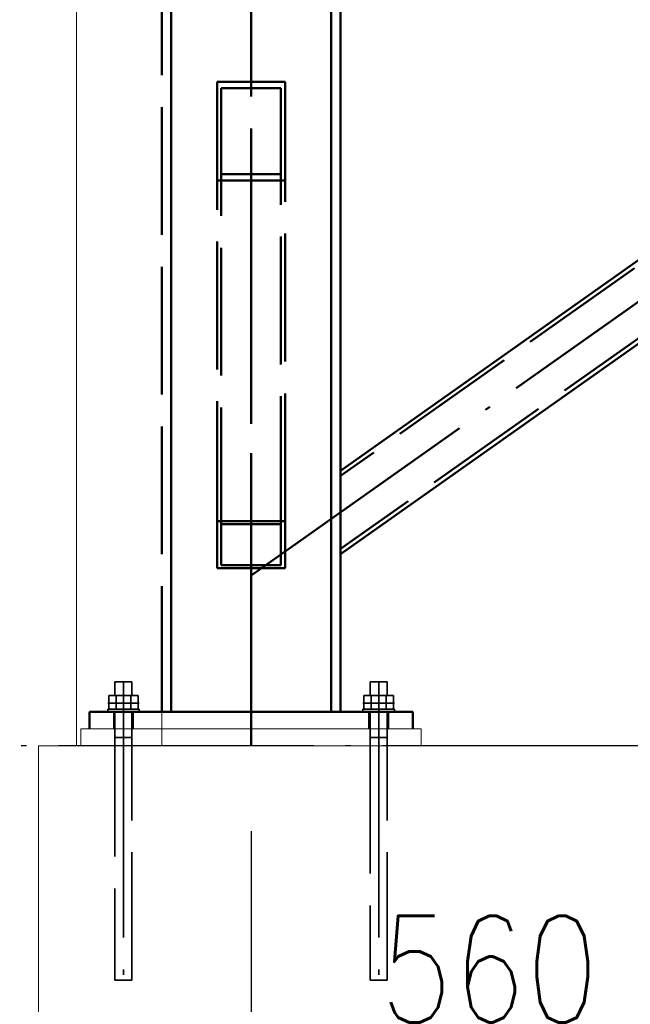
# Paper-space layout 'Layout1' of a CAD drawing. Extents: x -2 to 1033, y -36 to 596.
# Tile 105 of 256: x 352 to 367, y 370 to 393. Entities that reach past the tile are written whole.
import ezdxf

# ---------------------------------------------------------------- set-up
doc = ezdxf.new("R2010")
doc.units = 0
for name, pattern in [('ACAD_ISO02W100', [15, 12, -3]), ('ACAD_ISO04W100', [30.5, 24, -3, 0.5, -3]), ('HP_01_CER_B', [8, 5, -1, 1, -1])]:
    doc.linetypes.add(name, pattern=pattern)
doc.layers.get('0').update_dxf_attribs({"linetype": 'CONTINUOUS'})
doc.layers.get('DEFPOINTS').update_dxf_attribs({"color": 132, "linetype": 'CONTINUOUS'})
for name, color, linetype, lineweight in [('SS_KOTVY', 2, 'CONTINUOUS', 35), ('SS_KOTY', 3, 'CONTINUOUS', 25), ('SS_OSY_025', 7, 'HP_01_CER_B', 25), ('SS_PODKLADY', 9, 'CONTINUOUS', 13), ('SS_PODKLADY_PANELY', 9, 'CONTINUOUS', 13), ('SS_SLOUPY KRAJNÍ', 143, 'CONTINUOUS', 50), ('SS_ZTUŽENÍ STĚNY', 203, 'CONTINUOUS', 50)]:
    doc.layers.add(name, color=color, linetype=linetype, lineweight=lineweight)
doc.styles.add('ROMANS', font='romans.shx', dxfattribs={"width": 0.8})
doc.dimstyles.new('A-1_(2.5)_50AS', dxfattribs={"dimtxt": 2.5, "dimasz": 2, "dimexe": 1, "dimexo": 2, "dimgap": 0, "dimtad": 0, "dimdec": 1, "dimlfac": 50, "dimrnd": 1, "dimtxsty": 'ROMANS', "dimblk1": 'OBLIQUE', "dimblk2": 'OBLIQUE', "dimsah": 1, "dimcen": 2, "dimclrd": 256, "dimclre": 256, "dimclrt": 256, "dimadec": 1, "dimazin": 2, "dimtfac": 0.714286, "dimtdec": 1, "dimtmove": 0, "dimatfit": 3, "dimldrblk": 'OPEN', "dimfxl": 1, "dimtvp": 1.142857, "dimtfill": 1, "dimtolj": 1, "dimlwd": -1, "dimlwe": -1, "dimarcsym": 0})

# ---------------------------------------------------------------- blocks, each defined once
blk = doc.blocks.new('_Oblique')
at = {"color": 0, "linetype": 'ByBlock', "lineweight": -2}
blk.add_line((-0.5, -0.5), (0.5, 0.5), dxfattribs=at)
blk = doc.blocks.new('*D19')
at = {"layer": 'DEFPOINTS', "color": 0, "transparency": 16777216}
for p in [(357.806, 376.385), (442.806, 376.385), (442.806, 362.283)]:
    blk.add_point(p, dxfattribs=at)
at = {"layer": 'SS_KOTY', "transparency": 16777216}
for p, q in [((357.806, 374.385), (357.806, 361.283)), ((442.806, 374.385), (442.806, 361.283)), ((357.806, 362.283), (442.806, 362.283))]:
    blk.add_line(p, q, dxfattribs=at)
at = {"layer": 'SS_KOTY', "transparency": 16777216, "xscale": 2, "yscale": 2, "zscale": 2, "rotation": 180}
blk.add_blockref('_Oblique', (357.806, 362.283), dxfattribs=at)
at = {"layer": 'SS_KOTY', "transparency": 16777216, "xscale": 2, "yscale": 2, "zscale": 2}
blk.add_blockref('_Oblique', (442.806, 362.283), dxfattribs=at)
at = {"layer": 'SS_KOTY', "transparency": 16777216, "insert": (400.306, 365.14), "char_height": 2.5, "attachment_point": 5, "style": 'ROMANS', "bg_fill": 3, "box_fill_scale": 1.1, "bg_fill_color": 256, "bg_fill_true_color": 13158600, "bg_fill_transparency": 0}
blk.add_mtext('\\A1;4250', dxfattribs=at)
blk = doc.blocks.new('_OPEN')
at = {"color": 0, "linetype": 'ByBlock'}
for p, q in [((-1, 0.167), (0, 0)), ((0, 0), (-1, -0.167)), ((0, 0), (-1, 0))]:
    blk.add_line(p, q, dxfattribs=at)
blk = doc.blocks.new('*D21')
at = {"layer": 'DEFPOINTS', "color": 0, "transparency": 16777216}
for p in [(357.806, 376.385), (527.806, 376.385), (357.806, 356.283)]:
    blk.add_point(p, dxfattribs=at)
at = {"layer": 'SS_KOTY', "transparency": 16777216}
for p, q in [((357.806, 374.385), (357.806, 355.283)), ((527.806, 374.385), (527.806, 355.283)), ((527.806, 356.283), (357.806, 356.283))]:
    blk.add_line(p, q, dxfattribs=at)
at = {"layer": 'SS_KOTY', "transparency": 16777216, "xscale": 2, "yscale": 2, "zscale": 2, "rotation": 180}
blk.add_blockref('_Oblique', (357.806, 356.283), dxfattribs=at)
at = {"layer": 'SS_KOTY', "transparency": 16777216, "xscale": 2, "yscale": 2, "zscale": 2}
blk.add_blockref('_Oblique', (527.806, 356.283), dxfattribs=at)
at = {"layer": 'SS_KOTY', "transparency": 16777216, "insert": (442.806, 359.14), "char_height": 2.5, "attachment_point": 5, "style": 'ROMANS', "bg_fill": 3, "box_fill_scale": 1.1, "bg_fill_color": 256, "bg_fill_true_color": 13158600, "bg_fill_transparency": 0}
blk.add_mtext('\\A1;8500', dxfattribs=at)
blk = doc.blocks.new('*D65')
at = {"layer": 'DEFPOINTS', "color": 0, "transparency": 16777216}
for p in [(369.006, 378.385, 8.8), (357.806, 376.385), (369.006, 368.283)]:
    blk.add_point(p, dxfattribs=at)
at = {"layer": 'SS_KOTY', "transparency": 16777216}
for p, q in [((369.006, 376.385), (369.006, 367.283)), ((357.806, 374.385), (357.806, 367.283)), ((357.806, 368.283), (369.006, 368.283))]:
    blk.add_line(p, q, dxfattribs=at)
at = {"layer": 'SS_KOTY', "transparency": 16777216, "xscale": 2, "yscale": 2, "zscale": 2, "rotation": 180}
blk.add_blockref('_Oblique', (357.806, 368.283), dxfattribs=at)
at = {"layer": 'SS_KOTY', "transparency": 16777216, "xscale": 2, "yscale": 2, "zscale": 2}
blk.add_blockref('_Oblique', (369.006, 368.283), dxfattribs=at)
at = {"layer": 'SS_KOTY', "transparency": 16777216, "insert": (363.406, 371.14), "char_height": 2.5, "attachment_point": 5, "style": 'ROMANS', "bg_fill": 3, "box_fill_scale": 1.1, "bg_fill_color": 256, "bg_fill_true_color": 13158600, "bg_fill_transparency": 0}
blk.add_mtext('\\A1;560', dxfattribs=at)

psp = doc.layouts.get("Layout1")

# ---------------------------------------------------------------- linework, layer by layer
at = {"layer": 'SS_KOTVY', "color": 3, "linetype": 'ACAD_ISO02W100', "ltscale": 0.25}
for p, q in [((354.6216, 377.885), (354.6063, 377.885)), ((354.6063, 377.885), (354.6063, 377.565)), ((354.6649, 377.885), (354.6216, 377.885)), ((354.7298, 377.885), (354.6649, 377.885)), ((354.8063, 377.885), (354.7298, 377.885)), ((354.8829, 377.885), (354.8063, 377.885)), ((354.9478, 377.885), (354.8829, 377.885)), ((354.9911, 377.885), (354.9478, 377.885)), ((355.0063, 377.885), (354.9911, 377.885)), ((355.0063, 377.565), (355.0063, 377.885)), ((354.6333, 377.565), (354.4603, 377.565)), ((354.4603, 377.565), (354.4603, 377.245)), ((354.9793, 377.565), (354.6333, 377.565)), ((354.6333, 377.565), (354.6333, 377.245)), ((355.1523, 377.565), (354.9793, 377.565)), ((354.9793, 377.565), (354.9793, 377.245)), ((355.1523, 377.245), (355.1523, 377.565)), ((354.4363, 377.245), (354.4434, 377.245)), ((354.4363, 377.245), (354.4363, 377.185)), ((354.4434, 377.245), (354.4603, 377.245)), ((354.4603, 377.245), (354.5447, 377.245)), ((354.5447, 377.245), (354.6008, 377.245)), ((354.6008, 377.245), (354.6647, 377.245)), ((354.6063, 377.185), (354.6063, 376.785)), ((354.6647, 377.245), (354.7342, 377.245)), ((354.7342, 377.245), (354.8063, 377.245)), ((354.8063, 377.245), (354.8785, 377.245)), ((354.8785, 377.245), (354.9479, 377.245)), ((354.9479, 377.245), (355.0119, 377.245)), ((355.0063, 376.785), (355.0063, 377.185)), ((355.0119, 377.245), (355.068, 377.245)), ((355.068, 377.245), (355.1523, 377.245)), ((355.1523, 377.245), (355.1692, 377.245)), ((355.1692, 377.245), (355.1763, 377.245)), ((355.1763, 377.185), (355.1763, 377.245)), ((354.6063, 376.785), (354.6063, 370.885)), ((355.0063, 370.885), (355.0063, 376.785)), ((354.6063, 370.885), (354.6102, 370.885)), ((354.6102, 370.885), (354.6216, 370.885)), ((354.6216, 370.885), (354.64, 370.885)), ((354.64, 370.885), (354.6649, 370.885)), ((354.6649, 370.885), (354.6952, 370.885)), ((354.6952, 370.885), (354.7298, 370.885)), ((354.7298, 370.885), (354.7673, 370.885)), ((354.7673, 370.885), (354.8063, 370.885)), ((354.8063, 370.885), (354.8454, 370.885)), ((354.8454, 370.885), (354.8829, 370.885)), ((354.8829, 370.885), (354.9175, 370.885)), ((354.9175, 370.885), (354.9478, 370.885)), ((354.9478, 370.885), (354.9726, 370.885)), ((354.9726, 370.885), (354.9911, 370.885)), ((354.9911, 370.885), (355.0025, 370.885)), ((355.0025, 370.885), (355.0063, 370.885))]:
    psp.add_line(p, q, dxfattribs=at)
at = {"layer": 'SS_KOTVY', "color": 7, "linetype": 'ACAD_ISO04W100', "ltscale": 0.25}
for p, q in [((354.8063, 377.885), (354.8063, 370.885)), ((354.8063, 377.885), (354.8063, 370.885)), ((355.1763, 377.385), (354.4363, 377.385)), ((355.1763, 377.385), (354.4363, 377.385)), ((354.8063, 377.385), (354.8063, 377.385)), ((354.8063, 377.385), (354.8063, 377.385)), ((355.0063, 376.585), (354.6063, 376.585)), ((355.0063, 376.585), (354.6063, 376.585)), ((354.8063, 376.585), (354.8063, 376.585)), ((354.8063, 376.585), (354.8063, 376.585))]:
    psp.add_line(p, q, dxfattribs=at)
at = {"layer": 'SS_PODKLADY', "ltscale": 0.25}
for p, q in [((355.7063, 376.785), (353.8063, 376.785)), ((353.8063, 376.785), (353.8063, 376.385)), ((352.8063, 376.385), (352.8063, 366.385))]:
    psp.add_line(p, q, dxfattribs=at)
at = {"layer": 'SS_PODKLADY_PANELY', "color": 9, "linetype": 'Continuous', "ltscale": 0.25}
psp.add_line((353.7063, 503.885), (353.7063, 376.385), dxfattribs=at)
at = {"layer": 'SS_PODKLADY_PANELY', "color": 9, "linetype": 'ACAD_ISO02W100', "ltscale": 0.25}
psp.add_line((355.7063, 377.1851), (355.7063, 376.385), dxfattribs=at)
at = {"layer": 'SS_SLOUPY KRAJNÍ', "color": 1, "linetype": 'Continuous', "ltscale": 0.25}
psp.add_line((355.9263, 377.1851), (355.9263, 504.2081), dxfattribs=at)
at = {"layer": 'SS_SLOUPY KRAJNÍ', "color": 3, "linetype": 'ACAD_ISO02W100', "ltscale": 0.25}
for p, q in [((355.7063, 503.885), (355.7063, 377.1851)), ((354.0063, 377.185), (355.7063, 377.185)), ((354.0063, 377.185), (354.0063, 376.785)), ((354.5863, 377.185), (354.5863, 376.785)), ((355.0264, 376.785), (355.0264, 377.185))]:
    psp.add_line(p, q, dxfattribs=at)
at = {"layer": 'SS_ZTUŽENÍ STĚNY', "color": 7, "linetype": 'ACAD_ISO04W100', "ltscale": 0.25}
for p, q in [((357.8063, 380.385), (442.8063, 440.385)), ((357.8063, 390.8198), (357.8063, 380.385))]:
    psp.add_line(p, q, dxfattribs=at)
at = {"layer": 'SS_ZTUŽENÍ STĚNY', "color": 3, "linetype": 'ACAD_ISO02W100', "ltscale": 0.25}
for p, q in [((440.3434, 439.5033), (359.9064, 382.7242)), ((441.1508, 438.3596), (359.9064, 381.0106)), ((358.6063, 391.976), (357.0063, 391.976)), ((357.0063, 391.976), (357.0063, 381.6625)), ((358.6063, 381.6625), (358.6063, 391.976)), ((358.5063, 391.8315), (357.1063, 391.8315)), ((357.1063, 391.8315), (357.1063, 381.5933)), ((358.5063, 381.5933), (358.5063, 391.8315)), ((358.6063, 389.6636), (357.0063, 389.6636)), ((358.5063, 389.8081), (357.1063, 389.8081)), ((357.0063, 381.6625), (358.6063, 381.6625)), ((357.0063, 381.6625), (357.0063, 380.6246)), ((357.1063, 381.5933), (358.5063, 381.5933)), ((357.1063, 381.5933), (357.1063, 380.6246)), ((358.5063, 380.6246), (358.5063, 381.5933)), ((358.6063, 380.5554), (358.6063, 381.6625)), ((357.0063, 380.6246), (357.0063, 380.5554)), ((357.1063, 380.6246), (358.5063, 380.6246)), ((357.0063, 380.5554), (358.6063, 380.5554))]:
    psp.add_line(p, q, dxfattribs=at)
at = {"layer": 'SS_ZTUŽENÍ STĚNY', "color": 1, "linetype": 'Continuous', "ltscale": 0.25}
for p, q in [((359.9064, 382.8466), (367.6063, 388.2819)), ((367.6063, 386.3235), (359.9064, 380.8882))]:
    psp.add_line(p, q, dxfattribs=at)

# ---------------------------------------------------------------- dimensions: what is measured, and where the dimension line sits
at = {"layer": 'SS_KOTY'}
dim = psp.add_linear_dim(base=(442.8063, 362.2828), p1=(357.8063, 376.385), p2=(442.8063, 376.385), dimstyle='A-1_(2.5)_50AS', dxfattribs=at)
dim.commit()
dim.dimension.update_dxf_attribs({"geometry": '*D19', "text_midpoint": (400.3063, 365.1399)})

# ---------------------------------------------------------------- next in the draw order: dimensions: what is measured, and where the dimension line sits
dim = psp.add_linear_dim(base=(357.8063, 356.2828), p1=(527.8063, 376.385), p2=(357.8063, 376.385), dimstyle='A-1_(2.5)_50AS', override={"dimtmove": 1}, dxfattribs=at)
dim.commit()
dim.dimension.update_dxf_attribs({"geometry": '*D21', "text_midpoint": (442.8063, 359.1399)})

# ---------------------------------------------------------------- next in the draw order: dimensions: what is measured, and where the dimension line sits
dim = psp.add_linear_dim(base=(369.0063, 368.2828), p1=(357.8063, 376.385), p2=(369.0063, 378.385, 8.8), dimstyle='A-1_(2.5)_50AS', dxfattribs=at)
dim.commit()
dim.dimension.update_dxf_attribs({"geometry": '*D65', "text_midpoint": (363.4063, 371.1399)})

# ---------------------------------------------------------------- next in the draw order: linework, layer by layer
at = {"layer": 'SS_KOTVY', "color": 1, "linetype": 'Continuous', "ltscale": 0.25}
for p, q in [((360.6216, 377.885), (360.6063, 377.885)), ((360.6063, 377.885), (360.6063, 377.565)), ((360.6649, 377.885), (360.6216, 377.885)), ((360.7298, 377.885), (360.6649, 377.885)), ((360.8063, 377.885), (360.7298, 377.885)), ((360.8829, 377.885), (360.8063, 377.885)), ((360.9478, 377.885), (360.8829, 377.885)), ((360.9911, 377.885), (360.9478, 377.885)), ((361.0063, 377.885), (360.9911, 377.885)), ((361.0063, 377.565), (361.0063, 377.885)), ((360.6333, 377.565), (360.4603, 377.565)), ((360.4603, 377.565), (360.4603, 377.245)), ((360.9793, 377.565), (360.6333, 377.565)), ((360.6333, 377.565), (360.6333, 377.245)), ((361.1523, 377.565), (360.9793, 377.565)), ((360.9793, 377.565), (360.9793, 377.245)), ((361.1523, 377.245), (361.1523, 377.565)), ((360.4363, 377.245), (360.4434, 377.245)), ((360.4363, 377.245), (360.4363, 377.185)), ((360.4434, 377.245), (360.4645, 377.245)), ((360.4645, 377.245), (360.4987, 377.245)), ((360.4987, 377.245), (360.5447, 377.245)), ((360.5447, 377.245), (360.6008, 377.245)), ((360.6008, 377.245), (360.6647, 377.245)), ((360.6647, 377.245), (360.7342, 377.245)), ((360.7342, 377.245), (360.8063, 377.245)), ((360.8063, 377.245), (360.8785, 377.245)), ((360.8785, 377.245), (360.9479, 377.245)), ((360.9479, 377.245), (361.0119, 377.245)), ((361.0119, 377.245), (361.068, 377.245)), ((361.068, 377.245), (361.114, 377.245)), ((361.114, 377.245), (361.1482, 377.245)), ((361.1482, 377.245), (361.1692, 377.245)), ((361.1692, 377.245), (361.1763, 377.245)), ((361.1763, 377.185), (361.1763, 377.245))]:
    psp.add_line(p, q, dxfattribs=at)
at = {"layer": 'SS_KOTVY', "color": 7, "linetype": 'ACAD_ISO04W100', "ltscale": 0.25}
for p, q in [((360.8063, 377.885), (360.8063, 370.885)), ((360.8063, 377.885), (360.8063, 370.885)), ((361.1763, 377.385), (360.4363, 377.385)), ((361.1763, 377.385), (360.4363, 377.385)), ((360.8063, 377.385), (360.8063, 377.385)), ((360.8063, 377.385), (360.8063, 377.385)), ((361.0063, 376.585), (360.6063, 376.585)), ((361.0063, 376.585), (360.6063, 376.585)), ((360.8063, 376.585), (360.8063, 376.585)), ((360.8063, 376.585), (360.8063, 376.585))]:
    psp.add_line(p, q, dxfattribs=at)
at = {"layer": 'SS_KOTVY', "color": 3, "linetype": 'ACAD_ISO02W100', "ltscale": 0.25}
for p, q in [((360.6063, 377.185), (360.6063, 376.785)), ((361.0063, 376.785), (361.0063, 377.185)), ((360.6063, 376.785), (360.6063, 376.385)), ((361.0063, 376.385), (361.0063, 376.785)), ((360.6063, 376.385), (360.6063, 370.885)), ((361.0063, 370.885), (361.0063, 376.385)), ((360.6063, 370.885), (360.6102, 370.885)), ((360.6102, 370.885), (360.6216, 370.885)), ((360.6216, 370.885), (360.64, 370.885)), ((360.64, 370.885), (360.6649, 370.885)), ((360.6649, 370.885), (360.6952, 370.885)), ((360.6952, 370.885), (360.7298, 370.885)), ((360.7298, 370.885), (360.7673, 370.885)), ((360.7673, 370.885), (360.8063, 370.885)), ((360.8063, 370.885), (360.8454, 370.885)), ((360.8454, 370.885), (360.8829, 370.885)), ((360.8829, 370.885), (360.9175, 370.885)), ((360.9175, 370.885), (360.9478, 370.885)), ((360.9478, 370.885), (360.9726, 370.885)), ((360.9726, 370.885), (360.9911, 370.885)), ((360.9911, 370.885), (361.0025, 370.885)), ((361.0025, 370.885), (361.0063, 370.885))]:
    psp.add_line(p, q, dxfattribs=at)
at = {"layer": 'SS_OSY_025', "linetype": 'ACAD_ISO04W100', "ltscale": 0.25}
for p, q in [((542.2786, 376.385), (342.1456, 376.385)), ((357.8063, 376.385), (357.8063, 376.385))]:
    psp.add_line(p, q, dxfattribs=at)
at = {"layer": 'SS_PODKLADY', "ltscale": 0.25}
for p, q in [((361.8063, 376.785), (355.7063, 376.785)), ((361.8063, 376.385), (361.8063, 376.785)), ((532.8063, 376.385), (352.8063, 376.385))]:
    psp.add_line(p, q, dxfattribs=at)
at = {"layer": 'SS_SLOUPY KRAJNÍ', "color": 1, "linetype": 'Continuous', "ltscale": 0.25}
for p, q in [((359.6863, 504.562), (359.6863, 377.1851)), ((359.9063, 377.1851), (359.9063, 504.3617)), ((355.7063, 377.185), (361.6063, 377.185)), ((361.6063, 376.785), (361.6063, 377.185))]:
    psp.add_line(p, q, dxfattribs=at)
at = {"layer": 'SS_SLOUPY KRAJNÍ', "color": 7, "linetype": 'ACAD_ISO04W100', "ltscale": 0.25}
psp.add_line((357.8063, 376.385), (357.8063, 504.385), dxfattribs=at)
at = {"layer": 'SS_SLOUPY KRAJNÍ', "color": 3, "linetype": 'ACAD_ISO02W100', "ltscale": 0.25}
for p, q in [((360.5863, 377.185), (360.5863, 376.785)), ((361.0264, 376.785), (361.0264, 377.185))]:
    psp.add_line(p, q, dxfattribs=at)

doc.saveas('drawing.dxf')
